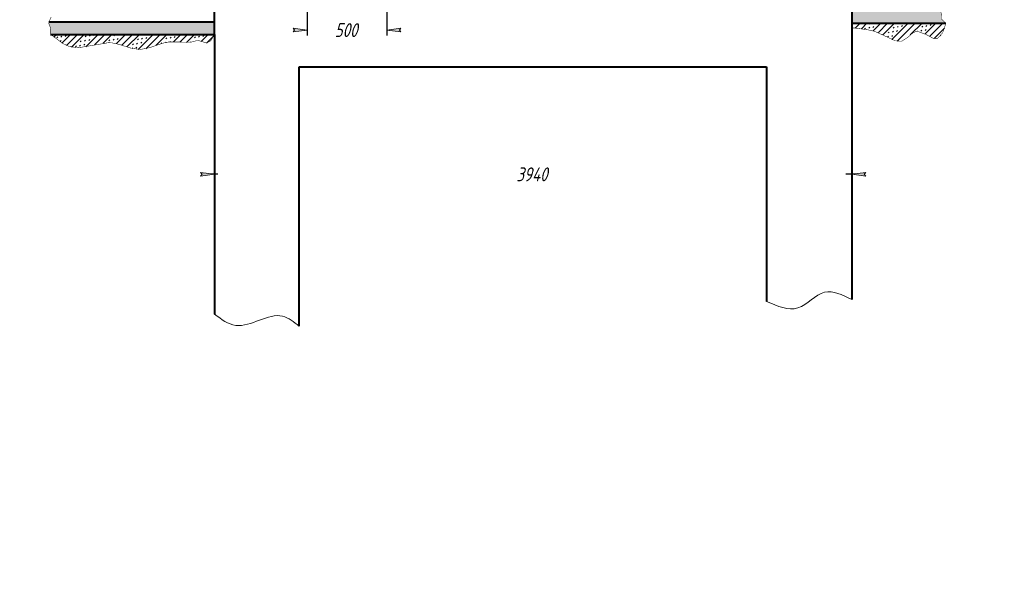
# Model space of a CAD drawing. Header units: millimetres. Extents: x 0 to 841, y 0 to 594.
# Tile 4 of 6: x 487 to 841, y 0 to 199. Entities that reach past the tile are written whole.
import ezdxf

# ---------------------------------------------------------------- set-up
doc = ezdxf.new("R2010")
doc.units = ezdxf.units.MM
for name, pattern in [('K5LT32768', [0]), ('K5LT32769', [0]), ('K5LT_BASIC', [0]), ('K5LT_THIN', [0]), ('K5LT_THIN_INCLUDED_TO_HATCHING', [0])]:
    doc.linetypes.add(name, pattern=pattern)
doc.styles.add('KDIMTEXTSTYLE', font='GOST_AU.SHX', dxfattribs={"width": 0.96, "oblique": 15, "height": 5})
doc.dimstyles.new('KDIMSTYLE (1.00)', dxfattribs={"dimtxt": 5, "dimasz": 1, "dimexe": 2, "dimexo": 0, "dimgap": 1, "dimtad": 1, "dimtxsty": 'KDIMTEXTSTYLE', "dimsah": 1, "dimcen": 0, "dimdle": 1, "dimadec": 0, "dimazin": 0, "dimtfac": 0.667, "dimtmove": 0, "dimatfit": 3, "dimfxl": 0, "dimtvp": 1, "dimtolj": 1, "dimtzin": 0, "dimarcsym": 0})

# ---------------------------------------------------------------- blocks, each defined once
blk = doc.blocks.new('U13')
at = {"color": 7, "linetype": 'K5LT32768', "lineweight": 18}
for p, q in [((500.5607728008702, 193.6764297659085), (499.5164736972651, 192.6321306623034)), ((505.5105202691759, 193.6764297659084), (502.415431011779, 190.5813405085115)), ((507.9853940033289, 193.6764297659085), (504.0550917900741, 189.7461275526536)), ((505.8784485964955, 189.0946106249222), (510.4602677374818, 193.6764297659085)), ((510.9642733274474, 189.2306878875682), (515.4100152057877, 193.6764297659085)), ((514.1591714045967, 189.9507122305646), (517.8848889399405, 193.6764297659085)), ((520.3597626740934, 193.6764297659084), (517.2418899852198, 190.5585570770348)), ((525.3095101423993, 193.6764297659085), (521.9908912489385, 190.3578108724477)), ((527.7843838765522, 193.6764297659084), (523.9076039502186, 189.7996498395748)), ((525.7624722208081, 189.1796443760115), (530.2592576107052, 193.6764297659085)), ((529.7930080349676, 188.260432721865), (535.2090050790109, 193.6764297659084)), ((532.516328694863, 188.5088796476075), (537.683878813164, 193.6764297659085)), ((540.1587525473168, 193.6764297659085), (536.1850448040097, 189.7027220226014)), ((545.1085000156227, 193.6764297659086), (542.4472721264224, 191.0152018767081)), ((547.5833737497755, 193.6764297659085), (544.7807591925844, 190.8738152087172)), ((547.1511773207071, 190.7693596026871), (550.0582474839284, 193.6764297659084)), ((552.5367083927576, 191.2051432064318), (555.0079949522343, 193.6764297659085)), ((554.3862261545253, 190.5797872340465), (557.0985109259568, 193.292072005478))]:
    blk.add_line(p, q, dxfattribs=at)
at = {"color": 7, "linetype": 'K5LT32769', "lineweight": 18}
for p, q in [((500.8967661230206, 192.7749862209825), (500.5432127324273, 192.4214328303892)), ((502.134202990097, 191.537549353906), (501.7806495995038, 191.1839959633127)), ((502.3993680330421, 193.0401512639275), (502.0458146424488, 192.6865978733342)), ((503.9019699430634, 193.3053163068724), (503.5484165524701, 192.9517629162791)), ((509.028494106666, 191.0072192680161), (509.3820474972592, 191.3607726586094)), ((510.5310960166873, 191.2723843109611), (510.8846494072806, 191.6259377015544)), ((510.7962610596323, 192.7749862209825), (511.1498144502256, 193.1285396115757)), ((512.0336979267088, 191.537549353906), (512.387251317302, 191.8911027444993)), ((512.2988629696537, 193.0401512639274), (512.652416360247, 193.3937046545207)), ((513.8014648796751, 193.3053163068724), (514.1550182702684, 193.6588696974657)), ((519.6350958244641, 191.7143260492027), (519.2815424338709, 191.3607726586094)), ((521.1376977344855, 191.9794910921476), (520.7841443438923, 191.6259377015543)), ((521.4028627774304, 193.4820930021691), (521.0493093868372, 193.1285396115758)), ((522.640299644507, 192.2446561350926), (522.2867462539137, 191.8911027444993)), ((522.8346364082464, 193.6764297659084), (522.5519112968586, 193.3937046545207)), ((524.0720732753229, 193.6764297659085), (524.0545132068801, 193.6588696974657)), ((529.5345907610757, 191.7143260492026), (529.888144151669, 192.0678794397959)), ((531.0371926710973, 191.9794910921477), (531.3907460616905, 192.3330444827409)), ((531.3023577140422, 193.482093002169), (531.4966944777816, 193.6764297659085)), ((532.5397945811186, 192.2446561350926), (532.8933479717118, 192.5982095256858)), ((540.141192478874, 192.4214328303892), (539.7876390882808, 192.0678794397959)), ((541.3786293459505, 191.1839959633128), (541.1886553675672, 190.9940219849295)), ((541.6437943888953, 192.6865978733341), (541.2902409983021, 192.3330444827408)), ((543.1463962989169, 192.9517629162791), (542.7928429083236, 192.5982095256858)), ((550.0406874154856, 192.4214328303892), (550.394240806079, 192.7749862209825)), ((550.1102720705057, 191.2535806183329), (550.1290757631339, 191.2723843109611)), ((551.543289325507, 192.6865978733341), (551.8968427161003, 193.0401512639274)), ((551.6113129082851, 191.5171845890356), (551.6316776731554, 191.5375493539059)), ((553.0458912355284, 192.9517629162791), (553.3994446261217, 193.3053163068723)), ((507.2607271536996, 189.2394523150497), (507.6142805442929, 189.593005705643)), ((508.763329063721, 189.5046173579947), (509.1168824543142, 189.858170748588)), ((510.2659309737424, 189.7697824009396), (510.6194843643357, 190.1233357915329)), ((527.6710371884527, 188.6133356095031), (527.8552121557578, 188.7975105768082)), ((527.7668238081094, 189.9465590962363), (528.1203771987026, 190.3001124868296)), ((529.0042606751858, 188.7091222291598), (529.357814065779, 189.0626756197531)), ((529.269425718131, 190.2117241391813), (529.6229791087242, 190.5652775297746)), ((530.7720276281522, 190.4768891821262), (531.1255810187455, 190.8304425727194)), ((538.3734255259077, 190.6536658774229), (538.0845029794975, 190.3647433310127)), ((539.876027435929, 190.9188309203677), (539.762266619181, 190.8050701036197)), ((548.4731553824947, 190.8539007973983), (548.6264738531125, 191.0072192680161))]:
    blk.add_line(p, q, dxfattribs=at)
blk = doc.blocks.new('U14')
at = {"color": 7, "linetype": 'K5LT32768', "lineweight": 18}
for p, q in [((786.6984668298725, 197.6785181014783), (786.2013598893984, 197.1814111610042)), ((789.1733405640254, 197.6785181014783), (787.4465645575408, 195.9517420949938)), ((791.6482142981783, 197.6785181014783), (789.6689604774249, 195.6992642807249)), ((793.8478703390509, 194.9284266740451), (796.5979617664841, 197.6785181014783)), ((795.7441197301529, 194.3498023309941), (799.072835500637, 197.6785181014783)), ((797.4081172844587, 193.5389261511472), (801.54770923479, 197.6785181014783)), ((806.4974567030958, 197.6785181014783), (800.6354167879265, 191.816478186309)), ((808.9723304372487, 197.6785181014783), (802.4952509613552, 191.2014386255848)), ((811.4472041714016, 197.6785181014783), (807.2361790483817, 193.4674929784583)), ((812.5664007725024, 193.8479672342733), (816.3969516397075, 197.6785181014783)), ((814.1172060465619, 192.9238987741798), (818.8718253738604, 197.6785181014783)), ((815.8349688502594, 192.1667878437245), (819.545014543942, 195.876833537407))]:
    blk.add_line(p, q, dxfattribs=at)
at = {"color": 7, "linetype": 'K5LT32769', "lineweight": 18}
for p, q in [((791.1640998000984, 195.9569667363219), (790.8105464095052, 195.6034133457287)), ((792.6667017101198, 196.2221317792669), (792.3131483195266, 195.8685783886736)), ((792.8856511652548, 197.6785181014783), (792.5783133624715, 197.371180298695)), ((793.8157502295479, 196.1337434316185), (794.1693036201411, 196.4872968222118)), ((794.1230880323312, 197.6785181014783), (794.0809152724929, 197.63634534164)), ((800.7984296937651, 194.4543648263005), (801.1519830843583, 194.8079182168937)), ((801.0635947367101, 195.956966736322), (801.4171481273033, 196.3105201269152)), ((802.6545849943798, 195.0730832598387), (802.3010316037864, 194.7195298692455)), ((802.5661966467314, 196.2221317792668), (802.9197500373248, 196.5756851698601)), ((804.4223519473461, 196.8408502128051), (804.0687985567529, 196.4872968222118)), ((809.9024295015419, 194.8963065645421), (809.8655068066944, 194.8593838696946)), ((811.4050314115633, 195.161471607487), (811.05147802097, 194.8079182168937)), ((811.6701964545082, 196.6640735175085), (811.316643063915, 196.3105201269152)), ((812.5540799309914, 195.0730832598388), (812.9076333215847, 195.4266366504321)), ((813.1727983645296, 196.9292385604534), (812.8192449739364, 196.5756851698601)), ((814.3218468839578, 196.8408502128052), (814.6754002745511, 197.1944036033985)), ((799.0306627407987, 192.6865978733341), (799.384216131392, 193.0401512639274)), ((799.2958277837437, 194.1891997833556), (799.649381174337, 194.5427531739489)), ((800.8868180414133, 193.3053163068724), (800.5332646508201, 192.9517629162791)), ((818.0341574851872, 193.1285396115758), (818.2497681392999, 193.3441502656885))]:
    blk.add_line(p, q, dxfattribs=at)
blk = doc.blocks.new('KDIMARROW_01')
blk.add_hatch(color=0).paths.add_polyline_path([(1.77635683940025e-15, 0), (-5, 0.658262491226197), (-4.5, 4.440892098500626e-16), (-5.000000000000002, -0.6582624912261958)])
at = {"color": 0, "linetype": 'K5LT_THIN', "lineweight": 18}
for p, q in [((-4.5, 5.51091059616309e-16), (-5, 0.658262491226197)), ((-5, 0.658262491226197), (1.77635683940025e-15, 0)), ((0, 0), (-5.000000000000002, -0.6582624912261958)), ((-5, -0.6582624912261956), (-4.5, 4.440892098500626e-16)), ((0, 0), (-1, 0))]:
    blk.add_line(p, q, dxfattribs=at)

msp = doc.modelspace()

# ---------------------------------------------------------------- hatches: boundary and pattern name
h = msp.add_hatch()
h.set_pattern_fill('Песок', style=0, pattern_type=0)
h.set_pattern_definition([(40, (7.66044443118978, 6.427876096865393), (-20.56920350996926, 24.5134221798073), [2, -30]), (130, (9.192533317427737, 7.713451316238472), (-24.5134221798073, -20.56920350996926), [2, -30]), (85, (7.66044443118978, 6.427876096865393), (-20.56882517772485, 24.51297130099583), [2.828000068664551, -42.42599868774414]), (59.99999999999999, (9.192533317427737, 7.713451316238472), (-27.71281292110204, 16), [2, -30]), (150, (10.19226386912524, 9.44522345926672), (-16, -27.71281292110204), [2, -30]), (105, (9.192533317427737, 7.713451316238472), (-27.71230319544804, 15.99970570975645), [2.828000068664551, -42.42599868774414]), (80, (16.85297774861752, 14.14132741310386), (-26.09740545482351, 4.601676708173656), [1.5, -25]), (170, (17.11351569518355, 15.61835731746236), (-4.601676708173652, -26.09740545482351), [1.5, -25]), (125, (16.85297774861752, 14.14132741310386), (-26.09694748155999, 4.601595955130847), [2.121000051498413, -35.35499954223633]), (100, (-18.79566591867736, -15.77143634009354), (-15.75692404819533, -2.778370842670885), [1, -15]), (190, (-18.96929776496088, -14.78664805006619), (2.778370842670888, -15.75692404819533), [1, -15]), (145, (-18.79566591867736, -15.77143634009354), (-15.75733021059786, -2.778442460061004), [1.414000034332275, -21.21299934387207]), (70, (1.232568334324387, 14.08832052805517), (-15.03508193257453, 5.472322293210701), [1, -15]), (160, (1.574569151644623, 15.02799693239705), (-5.472322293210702, -15.03508193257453), [1, -15]), (115, (1.232568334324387, 14.08832052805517), (-15.03546948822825, 5.472463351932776), [1.414000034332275, -21.21299934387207]), (85, (0, 0), (-9.351856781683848, 7.8449203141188), [0.300000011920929, -10]), (65, (0, 0), (-2.418447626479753, 6.644630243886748), [0.300000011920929, -10]), (105, (0, 0), (-6.19307471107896, 7.658056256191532), [0.5, -12]), (110, (0, 0), (-7.945928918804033, 1.364629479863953), [0.5, -7])])
h.paths.add_polyline_path([(557.2578777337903, 198.0318608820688), (497.6931979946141, 198.0318608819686), (497.6759194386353, 197.718373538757), (498.2928160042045, 196.078539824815), (498.3626045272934, 195.815045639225), (498.3626045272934, 193.6764297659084), (557.2578777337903, 193.6764297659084)])
h.paths.add_polyline_path([(817.9434437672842, 202.1933430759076), (786.2013598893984, 202.1933430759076), (786.2013598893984, 197.6785181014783), (820.0300176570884, 197.6785181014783), (818.4903731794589, 199.1265156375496), (818.4258670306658, 199.2826687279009), (818.471358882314, 200.7879901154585), (818.4258670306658, 201.1759434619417)])

# ---------------------------------------------------------------- linework, layer by layer
at = {"color": 5, "linetype": 'K5LT_BASIC', "lineweight": 40}
for p, q in [((786.2013598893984, 526.7189258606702), (786.2013598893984, 197.6785181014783)), ((557.2578777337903, 193.6764297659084), (557.2578777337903, 474.2141378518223)), ((557.2578777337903, 198.0318608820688), (497.6931979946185, 198.0318608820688)), ((786.2013598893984, 197.6785181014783), (786.2013598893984, 98.39375382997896)), ((786.2013598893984, 197.6785181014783), (820.0300176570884, 197.6785181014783)), ((498.3626045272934, 193.6764297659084), (557.2578777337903, 193.6764297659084)), ((557.2578777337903, 193.6764297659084), (557.2578777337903, 93.10677888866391)), ((587.6795113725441, 88.81111122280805), (587.6795113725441, 181.9940498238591)), ((587.6795113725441, 181.9940498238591), (755.6129098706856, 181.9940498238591)), ((755.6129098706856, 181.9940498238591), (755.6129098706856, 97.73288231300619))]:
    msp.add_line(p, q, dxfattribs=at)
at = {"color": 7, "linetype": 'K5LT_THIN_INCLUDED_TO_HATCHING', "const_width": 0.18}
for points in [[(820.0300176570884, 197.6785181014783), (818.4903731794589, 199.1265156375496), (818.4252597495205, 199.2843103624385), (818.4713489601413, 200.7871796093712), (818.425564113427, 201.17700125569), (818.013502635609, 202.0409907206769), (817.9427524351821, 202.1949851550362), (817.3678286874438, 203.8823955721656)], [(498.3626045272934, 193.6764297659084), (498.3622503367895, 195.8170072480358), (497.6779518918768, 197.6573141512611), (497.6759097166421, 197.7205857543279), (498.3697346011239, 199.6204221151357), (498.5980869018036, 199.906036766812)], [(820.0300176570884, 197.6785181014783), (818.8587664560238, 194.2685785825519), (817.12876893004, 192.3579784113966), (816.901720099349, 192.2380900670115), (815.4283615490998, 192.2862123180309), (813.049156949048, 193.5612217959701), (809.6765202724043, 194.8523319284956), (809.4911873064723, 194.8282195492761), (808.1235795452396, 194.1913546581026), (806.2191812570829, 192.5402935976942), (804.1078570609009, 191.2234790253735), (801.7770320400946, 191.3768282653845), (798.5935491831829, 192.8817068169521), (794.4652111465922, 194.7804780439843), (791.8542337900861, 195.3455731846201), (787.3520119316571, 195.9601438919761), (786.2013598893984, 196.0473662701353)], [(498.3626045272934, 193.6764297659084), (502.7687312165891, 190.382739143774), (505.0742490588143, 189.3336811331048), (508.2928005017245, 188.8912964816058), (512.7430578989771, 189.6171726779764), (519.1882214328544, 190.709404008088), (520.3460890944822, 190.6531920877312), (522.9467306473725, 190.099563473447), (526.9062010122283, 188.8215845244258), (530.4322835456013, 188.2424812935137), (533.9525703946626, 188.9102370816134), (538.5357096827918, 190.5013468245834), (540.6625951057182, 190.9475752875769), (543.8415118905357, 190.9440948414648), (548.5990391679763, 190.8705185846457), (549.0617652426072, 190.9470833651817), (550.0972599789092, 191.2492582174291), (551.4012470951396, 191.5313463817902), (552.8635524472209, 191.0448846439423), (554.3983447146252, 190.581783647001), (555.8773663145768, 191.3842121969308), (557.2578777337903, 193.6764297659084)]]:
    msp.add_lwpolyline(points, dxfattribs=at)
at = {"color": 7, "linetype": 'K5LT_THIN_INCLUDED_TO_HATCHING', "lineweight": 18}
for points, knots in [([(786.2013598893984, 98.39375382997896), (782.8331057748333, 100.0705385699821), (775.7628286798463, 103.5902649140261), (767.1709397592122, 92.61065372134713), (759.5070106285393, 96.00711464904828), (755.6129098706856, 97.73288231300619)], [0, 0, 0, 0, 5.242817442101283, 11.00515899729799, 16.95745613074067, 16.95745613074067, 16.95745613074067, 16.95745613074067]), ([(587.6795113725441, 88.81111122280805), (585.7547901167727, 90.36570406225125), (579.0794818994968, 95.75733483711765), (567.0954916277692, 85.810371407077), (559.7176961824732, 91.28236923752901), (557.2578777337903, 93.10677888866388)], [0, 0, 0, 0, 3.609801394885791, 12.5194943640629, 16.97584443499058, 16.97584443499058, 16.97584443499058, 16.97584443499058])]:
    msp.add_open_spline(points, degree=3, knots=knots, dxfattribs=at)

# ---------------------------------------------------------------- block references
for name in ['U14', 'U13']:
    msp.add_blockref(name, (0, 0))

# ---------------------------------------------------------------- dimensions: what is measured, and where the dimension line sits
at = {"color": 7}
for base, p1, p2, location, text in [((590.485379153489, 195.2267523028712), (619.2007711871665, 215.1673802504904), (590.485379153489, 215.1673802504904), (604.485379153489, 195.2267523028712), '\\H5.0;\\W0.965;\\Q15;\\H5.0;\\W0.965;\\Q15;\\Q15;500'), ((557.2578777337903, 143.3916043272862), (786.2013598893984, 143.3916043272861), (557.2578777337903, 143.3916043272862), (671.2578777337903, 143.3916043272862), '\\H5.0;\\W0.965;\\Q15;\\H5.0;\\W0.965;\\Q15;\\Q15;3940')]:
    msp.add_linear_dim(base=base, p1=p1, p2=p2, location=location, text=text, dimstyle='KDIMSTYLE (1.00)', override={"dimexo": 0, "dimblk1": 'KDIMARROW_01', "dimblk2": 'KDIMARROW_01', "dimse1": 0, "dimse2": 0, "dimclrt": 7, "dimtolj": 1}, dxfattribs=at).render()

doc.saveas('drawing.dxf')
